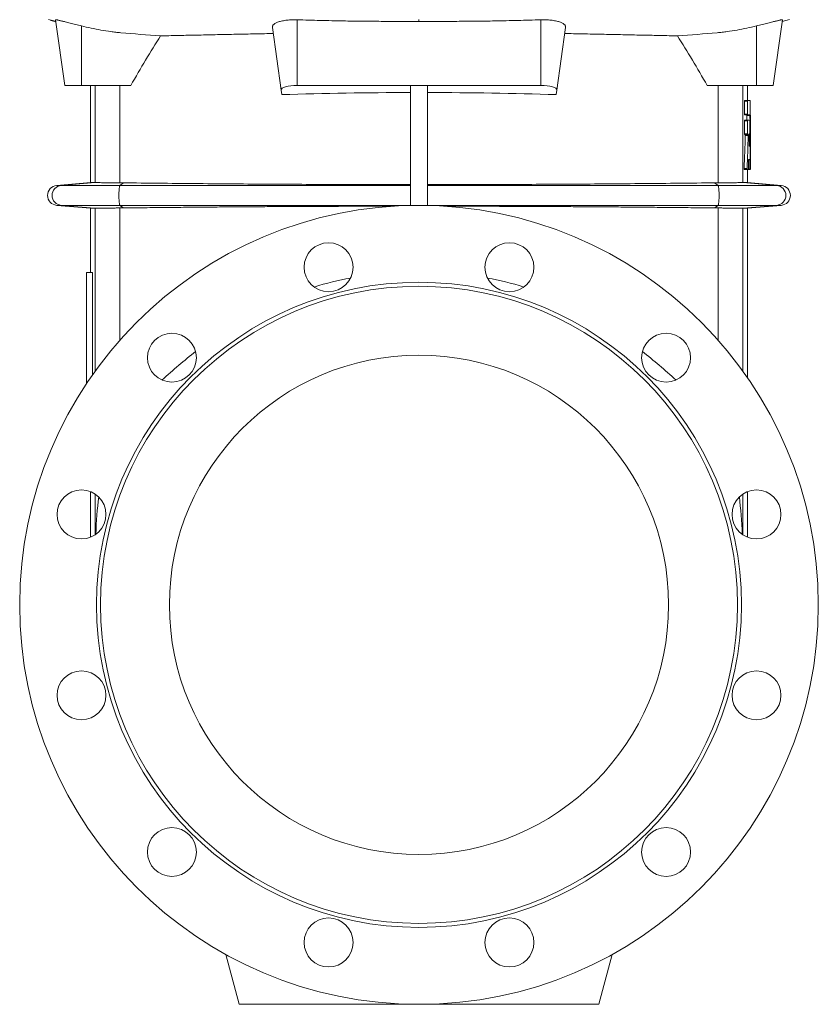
# Model space of a CAD drawing. Header units: millimetres. Extents: x -295 to 561, y 22 to 1351.
# Tile 4 of 5: x 161 to 561, y 534 to 1027. Entities that reach past the tile are written whole.
import ezdxf

# ---------------------------------------------------------------- set-up
doc = ezdxf.new("R2010")
doc.units = ezdxf.units.MM

msp = doc.modelspace()

# ---------------------------------------------------------------- linework, layer by layer
at = {"color": 7, "linetype": 'Continuous', "lineweight": 15}
for p, q in [((176.3, 1026.27), (175.1, 1026.6)), ((178.65, 1026.5), (183.27, 993.6)), ((360.68, 1026.6), (360.68, 1025.72)), ((538.09, 993.6), (542.72, 1026.5)), ((545.06, 1026.27), (546.26, 1026.6)), ((291.63, 991.36), (287.24, 1022.66)), ((429.73, 991.36), (434.13, 1022.66)), ((183.27, 993.6), (191.63, 993.6)), ((191.63, 993.6), (216.33, 993.6)), ((196.18, 993.6), (196.18, 945.06)), ((291.96, 989.05), (291.63, 991.36)), ((421.68, 993.6), (299.68, 993.6)), ((356.43, 993.59), (364.93, 993.59)), ((356.43, 993.59), (356.43, 933.6)), ((364.93, 993.59), (364.93, 933.6)), ((429.41, 989.05), (429.73, 991.36)), ((529.73, 993.6), (505.03, 993.6)), ((525.18, 986.1), (525.18, 993.6)), ((538.09, 993.6), (529.73, 993.6)), ((525.23, 986.1), (523.74, 986.1)), ((525.23, 986.1), (526.56, 986.1)), ((523.71, 979.26), (523.71, 985.74)), ((525.2, 985.74), (523.71, 985.74)), ((525.2, 979.26), (525.2, 985.74)), ((525.2, 979.26), (523.71, 979.26)), ((525.23, 978.9), (523.74, 978.9)), ((525.23, 976.24), (523.74, 976.24)), ((524.96, 976.24), (524.93, 978.67)), ((526.43, 978.67), (524.93, 978.67)), ((525.23, 978.9), (526.42, 978.9)), ((525.23, 976.24), (526.35, 976.24)), ((523.71, 969.4), (523.71, 975.88)), ((525.2, 975.88), (523.71, 975.88)), ((525.2, 969.4), (525.2, 975.88)), ((525.2, 969.4), (523.71, 969.4)), ((525.23, 969.04), (523.74, 969.04)), ((525.59, 968.54), (524.09, 968.54)), ((525.23, 969.04), (525.57, 969.04)), ((526.25, 963.73), (525.97, 963.73)), ((525.99, 963.24), (526.23, 963.24)), ((526.68, 951.54), (526.68, 962.95)), ((525.8, 956.58), (526.36, 956.58)), ((525.04, 952.03), (523.54, 952.03)), ((525.07, 951.54), (523.57, 951.54)), ((525.02, 951.54), (524.96, 951.54)), ((525.07, 951.54), (525.63, 951.54)), ((525.18, 945.06), (525.18, 951.54)), ((526.44, 951.76), (525.65, 951.76)), ((526.45, 951.54), (525.67, 951.54)), ((526.37, 956.35), (525.78, 956.35)), ((526.45, 951.54), (526.63, 951.54)), ((526.67, 951.54), (526.68, 951.54)), ((196.18, 945.06), (179.25, 943.58)), ((196.18, 945.06), (198.33, 945.06)), ((525.18, 945.06), (523.03, 945.06)), ((542.12, 943.58), (525.18, 945.06)), ((179.25, 933.62), (196.18, 932.13)), ((196.18, 932.13), (196.18, 900.06)), ((198.33, 932.13), (196.18, 932.13)), ((356.43, 933.6), (356.43, 933.55)), ((356.43, 933.6), (360.68, 933.6)), ((364.93, 933.6), (360.68, 933.6)), ((364.93, 933.6), (364.93, 933.55)), ((523.03, 932.13), (525.18, 932.13)), ((525.18, 932.13), (542.12, 933.62)), ((525.18, 847.35), (525.18, 932.13)), ((194.18, 844.4), (194.18, 900.06)), ((197.16, 900.06), (194.18, 900.06)), ((197.16, 848.74), (197.16, 900.06)), ((196.18, 790.27), (196.18, 767.51)), ((525.18, 767.51), (525.18, 790.27)), ((270.68, 533.6), (264.01, 558.51)), ((450.68, 533.6), (457.36, 558.51)), ((360.68, 533.6), (270.68, 533.6)), ((360.68, 533.6), (450.68, 533.6))]:
    msp.add_line(p, q, dxfattribs=at)
at = {"color": 8, "linetype": 'Continuous', "lineweight": 0}
for p, q in [((299.68, 993.6), (299.68, 1026.51)), ((421.68, 993.6), (421.68, 1026.51)), ((191.63, 993.6), (191.63, 1023.48)), ((529.73, 993.6), (529.73, 1023.48)), ((198.54, 945.05), (198.54, 993.6)), ((210.82, 944.9), (210.82, 993.6)), ((510.54, 944.9), (510.54, 993.6)), ((522.83, 945.05), (522.83, 993.6)), ((179.25, 943.58), (181.48, 943.58)), ((181.48, 943.58), (198.33, 945.06)), ((181.48, 943.58), (210.91, 943.58)), ((210.91, 943.58), (212.63, 944.89)), ((210.91, 943.58), (356.43, 943.58)), ((510.46, 943.58), (364.93, 943.58)), ((510.46, 943.58), (508.74, 944.89)), ((539.88, 943.58), (510.46, 943.58)), ((539.88, 943.58), (523.03, 945.06)), ((542.12, 943.58), (539.88, 943.58)), ((179.25, 933.62), (181.48, 933.62)), ((181.48, 933.62), (210.91, 933.62)), ((198.33, 932.13), (181.48, 933.62)), ((198.54, 850.68), (198.54, 932.14)), ((210.82, 866.04), (210.82, 932.29)), ((210.91, 933.62), (356.43, 933.62)), ((212.63, 932.3), (210.91, 933.62)), ((510.46, 933.62), (364.93, 933.62)), ((508.74, 932.3), (510.46, 933.62)), ((539.88, 933.62), (510.46, 933.62)), ((510.54, 866.04), (510.54, 932.29)), ((522.83, 850.68), (522.83, 932.14)), ((523.03, 932.13), (539.88, 933.62)), ((542.12, 933.62), (539.88, 933.62)), ((198.54, 768.76), (198.54, 789.02)), ((522.83, 768.76), (522.83, 789.02))]:
    msp.add_line(p, q, dxfattribs=at)
at = {"color": 8, "linetype": 'Continuous', "lineweight": 0, "flags": 128}
for points in [[(210.91, 933.62), (210.85, 933.68), (210.8, 933.79), (210.75, 933.94), (210.7, 934.14), (210.65, 934.38), (210.61, 934.65), (210.56, 934.96), (210.53, 935.31), (210.49, 935.68), (210.46, 936.08), (210.44, 936.51), (210.42, 936.95), (210.4, 937.41), (210.39, 937.88), (210.38, 938.36), (210.38, 938.84), (210.39, 939.31), (210.4, 939.78), (210.42, 940.24), (210.44, 940.68), (210.46, 941.11), (210.49, 941.51), (210.53, 941.88), (210.56, 942.23), (210.61, 942.54), (210.65, 942.82), (210.7, 943.05), (210.75, 943.25), (210.8, 943.4), (210.85, 943.51), (210.91, 943.58)], [(510.46, 933.62), (510.51, 933.68), (510.56, 933.79), (510.62, 933.94), (510.67, 934.14), (510.71, 934.38), (510.76, 934.65), (510.8, 934.96), (510.84, 935.31), (510.87, 935.68), (510.9, 936.08), (510.93, 936.51), (510.95, 936.95), (510.96, 937.41), (510.97, 937.88), (510.98, 938.36), (510.98, 938.84), (510.97, 939.31), (510.96, 939.78), (510.95, 940.24), (510.93, 940.68), (510.9, 941.11), (510.87, 941.51), (510.84, 941.88), (510.8, 942.23), (510.76, 942.54), (510.71, 942.82), (510.67, 943.05), (510.62, 943.25), (510.56, 943.4), (510.51, 943.51), (510.46, 943.58)]]:
    msp.add_lwpolyline(points, dxfattribs=at)
at = {"color": 7, "linetype": 'Continuous', "lineweight": 15}
for centre, radius in [((360.68, 733.6), 200), ((315.39, 902.63), 12.25), ((405.98, 902.63), 12.25), ((360.68, 733.6), 161.5), ((360.68, 733.6), 159.5), ((236.94, 857.34), 12.25), ((484.43, 857.34), 12.25), ((360.68, 733.6), 125), ((191.64, 778.89), 12.25), ((529.72, 778.89), 12.25), ((191.64, 688.3), 12.25), ((529.72, 688.3), 12.25), ((236.94, 609.85), 12.25), ((484.43, 609.85), 12.25), ((315.39, 564.56), 12.25), ((405.98, 564.56), 12.25)]:
    msp.add_circle(centre, radius, dxfattribs=at)
for centre, start, end in [((179.68, 938.6), 95, 265), ((541.68, 938.6), 275, 85)]:
    msp.add_arc(centre, 5, start, end, dxfattribs=at)
at = {"color": 8, "linetype": 'Continuous', "lineweight": 0}
for centre, start, end in [((181.94, 938.6), 95.2403, 264.7597), ((539.42, 938.6), 275.2403, 84.7597)]:
    msp.add_arc(centre, 5, start, end, dxfattribs=at)
at = {"color": 7, "linetype": 'Continuous', "lineweight": 15}
for centre, major_axis, ratio, start_param, end_param in [((360.68, -3146.57), (0, 4265.66), 0.140541, 0.217634, 0.243172), ((360.68, -3146.57), (0, 4265.66), 0.140541, 6.040013, 6.065552), ((299.68, 991.44), (8.05, 0), 0.268139, 1.570796, 3.179259), ((421.68, 991.44), (8.05, 0), 0.268139, 6.245519, 7.853982), ((360.68, 829.47), (599.5, 0), 0.267949, 1.577886, 1.685683), ((360.68, 829.47), (599.5, 0), 0.267949, 1.455909, 1.563707), ((360.68, -1805.3), (-11.27, 2704.6), 0.22162, 0.038469, 0.068858), ((360.68, -1805.3), (11.27, 2704.6), 0.22162, 6.214328, 6.244716), ((360.68, -1805.3), (-11.27, 2704.6), 0.22162, 0.168918, 0.197637), ((360.68, -1805.3), (11.27, 2704.6), 0.22162, 6.085548, 6.114267), ((214.95, 752.7), (-0.31, 74.44), 0.22162, 1.081609, 1.350074), ((506.42, 752.7), (0.31, 74.44), 0.22162, 4.933111, 5.201576)]:
    msp.add_ellipse(centre, major_axis=major_axis, ratio=ratio, start_param=start_param, end_param=end_param, dxfattribs=at)
for points, knots in [([(176.3, 1026.27), (176.42, 1026.24), (176.63, 1026.19), (176.98, 1026.09), (177.34, 1026), (177.71, 1025.9), (178.08, 1025.8), (178.42, 1025.71), (178.67, 1025.65), (178.77, 1025.62)], [0, 0, 0, 0, 0.199154, 0.380096, 0.543019, 0.688163, 0.815847, 0.926506, 1, 1, 1, 1]), ([(191.63, 1023.48), (191.15, 1023.59), (190.18, 1023.83), (188.73, 1024.17), (187.32, 1024.51), (185.96, 1024.85), (184.67, 1025.18), (183.56, 1025.47), (182.63, 1025.7), (181.86, 1025.89), (181.15, 1026.06), (180.47, 1026.22), (179.84, 1026.36), (179.31, 1026.47), (178.92, 1026.53), (178.71, 1026.54), (178.62, 1026.53), (178.65, 1026.5), (178.65, 1026.5)], [0, 0, 0, 0, 0.072986, 0.146207, 0.219198, 0.292185, 0.365398, 0.438364, 0.492697, 0.547244, 0.601783, 0.656103, 0.724915, 0.79396, 0.862764, 0.929012, 0.995477, 1, 1, 1, 1]), ([(299.68, 1026.51), (299.24, 1026.52), (298.35, 1026.54), (297.03, 1026.52), (295.74, 1026.45), (294.5, 1026.33), (293.32, 1026.17), (292.22, 1025.97), (291.2, 1025.72), (290.27, 1025.44), (289.45, 1025.12), (288.74, 1024.77), (288.15, 1024.39), (287.69, 1023.98), (287.39, 1023.55), (287.22, 1023.11), (287.23, 1022.81), (287.24, 1022.66)], [0, 0, 0, 0, 0.064665, 0.129537, 0.194203, 0.258832, 0.323667, 0.388306, 0.453824, 0.519541, 0.585074, 0.65347, 0.722068, 0.790478, 0.860251, 0.930221, 1, 1, 1, 1]), ([(360.68, 1025.72), (357.52, 1025.71), (351.19, 1025.7), (341.7, 1025.73), (332.2, 1025.81), (322.03, 1025.95), (311.19, 1026.17), (303.52, 1026.4), (299.68, 1026.51)], [0, 0, 0, 0, 0.155605, 0.311211, 0.466831, 0.622451, 0.81122, 1, 1, 1, 1]), ([(360.68, 1025.72), (363.85, 1025.71), (370.18, 1025.7), (379.67, 1025.73), (389.16, 1025.81), (399.33, 1025.95), (410.17, 1026.17), (417.84, 1026.4), (421.68, 1026.51)], [0, 0, 0, 0, 0.155605, 0.311211, 0.466831, 0.622451, 0.81122, 1, 1, 1, 1]), ([(421.68, 1026.51), (422.13, 1026.52), (423.02, 1026.54), (424.34, 1026.52), (425.62, 1026.45), (426.86, 1026.33), (428.04, 1026.17), (429.15, 1025.97), (430.17, 1025.72), (431.09, 1025.44), (431.92, 1025.12), (432.63, 1024.77), (433.22, 1024.39), (433.67, 1023.98), (433.98, 1023.55), (434.15, 1023.11), (434.13, 1022.81), (434.13, 1022.66)], [0, 0, 0, 0, 0.064665, 0.129537, 0.194203, 0.258832, 0.323667, 0.388306, 0.453824, 0.519541, 0.585074, 0.65347, 0.722068, 0.790478, 0.860251, 0.930221, 1, 1, 1, 1]), ([(529.73, 1023.48), (530.22, 1023.59), (531.19, 1023.83), (532.63, 1024.17), (534.05, 1024.51), (535.41, 1024.85), (536.7, 1025.18), (537.8, 1025.47), (538.73, 1025.7), (539.51, 1025.89), (540.21, 1026.06), (540.89, 1026.22), (541.52, 1026.36), (542.06, 1026.47), (542.44, 1026.53), (542.66, 1026.54), (542.74, 1026.53), (542.72, 1026.5), (542.71, 1026.5)], [0, 0, 0, 0, 0.072986, 0.146207, 0.219198, 0.292185, 0.365398, 0.438364, 0.492697, 0.547244, 0.601783, 0.656103, 0.724915, 0.79396, 0.862764, 0.929012, 0.995477, 1, 1, 1, 1]), ([(542.59, 1025.61), (542.6, 1025.62), (543, 1025.72), (543.82, 1025.94), (544.64, 1026.16), (545.06, 1026.27)], [0, 0, 0, 0, 0.008294, 0.494363, 1, 1, 1, 1]), ([(231.24, 1018.47), (224.58, 1018.93), (217.93, 1019.46), (210.46, 1020.14), (209.63, 1020.21), (207.97, 1020.39), (207.15, 1020.49), (204.68, 1020.82), (203.03, 1021.09), (199.76, 1021.68), (198.13, 1022), (194.87, 1022.7), (193.25, 1023.08), (191.63, 1023.48)], [0, 0, 0, 0, 0.5, 0.5, 0.5625, 0.5625, 0.625, 0.625, 0.75, 0.75, 0.875, 0.875, 1, 1, 1, 1]), ([(490.13, 1018.47), (496.78, 1018.93), (503.43, 1019.46), (510.9, 1020.14), (511.73, 1020.21), (513.39, 1020.39), (514.22, 1020.49), (516.69, 1020.82), (518.33, 1021.09), (521.6, 1021.68), (523.23, 1022), (526.49, 1022.7), (528.11, 1023.08), (529.73, 1023.48)], [0, 0, 0, 0, 0.5, 0.5, 0.5625, 0.5625, 0.625, 0.625, 0.75, 0.75, 0.875, 0.875, 1, 1, 1, 1]), ([(231.24, 1018.47), (234.04, 1018.53), (239.66, 1018.65), (248.4, 1018.83), (257.45, 1019.02), (266.81, 1019.22), (276.21, 1019.41), (283.16, 1019.55), (286.98, 1019.63), (287.66, 1019.65)], [0, 0, 0, 0, 0.150438, 0.300908, 0.466672, 0.632437, 0.798368, 0.964299, 1, 1, 1, 1]), ([(490.13, 1018.47), (487.32, 1018.53), (481.71, 1018.65), (472.97, 1018.83), (463.92, 1019.02), (454.55, 1019.22), (445.16, 1019.41), (438.2, 1019.55), (434.38, 1019.63), (433.71, 1019.65)], [0, 0, 0, 0, 0.150438, 0.300908, 0.466672, 0.632437, 0.798368, 0.964299, 1, 1, 1, 1]), ([(523.74, 986.1), (523.74, 986.1), (523.74, 986.09), (523.73, 986.08), (523.73, 986.06), (523.72, 986), (523.71, 985.9), (523.71, 985.81), (523.71, 985.76), (523.71, 985.74)], [0, 0, 0, 0, 0.086148, 0.169276, 0.250715, 0.500097, 0.749478, 0.872371, 1, 1, 1, 1]), ([(525.2, 985.74), (525.2, 985.78), (525.21, 985.83), (525.21, 985.9), (525.21, 985.92), (525.21, 985.96), (525.21, 985.97), (525.21, 986.01), (525.22, 986.02), (525.22, 986.05), (525.22, 986.06), (525.23, 986.09), (525.23, 986.1), (525.23, 986.1)], [0, 0, 0, 0, 0.25, 0.25, 0.375, 0.375, 0.5, 0.5, 0.625, 0.625, 0.75, 0.75, 1, 1, 1, 1]), ([(526.56, 986.1), (526.56, 986.1), (526.56, 986.08), (526.57, 986), (526.57, 985.94), (526.57, 985.87)], [0, 0, 0, 0, 0.5, 0.5, 1, 1, 1, 1]), ([(523.71, 979.26), (523.71, 979.24), (523.71, 979.21), (523.71, 979.16), (523.71, 979.09), (523.72, 978.99), (523.73, 978.93), (523.73, 978.9), (523.74, 978.9), (523.74, 978.9)], [0, 0, 0, 0, 0.086151, 0.16928, 0.250722, 0.50011, 0.749499, 0.871646, 1, 1, 1, 1]), ([(523.74, 976.24), (523.74, 976.24), (523.74, 976.24), (523.73, 976.23), (523.73, 976.2), (523.72, 976.14), (523.71, 976.04), (523.71, 975.95), (523.71, 975.9), (523.71, 975.88)], [0, 0, 0, 0, 0.086148, 0.169276, 0.250715, 0.500097, 0.749478, 0.872371, 1, 1, 1, 1]), ([(524.92, 978.9), (524.92, 978.9), (524.92, 978.89), (524.92, 978.88), (524.92, 978.86), (524.92, 978.83), (524.93, 978.77), (524.93, 978.71), (524.93, 978.67)], [0, 0, 0, 0, 0.128507, 0.253018, 0.376171, 0.500693, 0.746943, 1, 1, 1, 1]), ([(525.23, 978.9), (525.23, 978.9), (525.23, 978.91), (525.22, 978.93), (525.22, 978.94), (525.22, 978.97), (525.21, 978.99), (525.21, 979.02), (525.21, 979.04), (525.21, 979.07), (525.21, 979.1), (525.21, 979.16), (525.2, 979.21), (525.2, 979.26)], [0, 0, 0, 0, 0.25, 0.25, 0.375, 0.375, 0.5, 0.5, 0.625, 0.625, 0.75, 0.75, 1, 1, 1, 1]), ([(525.2, 975.88), (525.2, 975.93), (525.21, 975.97), (525.21, 976.04), (525.21, 976.06), (525.21, 976.1), (525.21, 976.12), (525.21, 976.15), (525.22, 976.17), (525.22, 976.19), (525.22, 976.2), (525.23, 976.23), (525.23, 976.24), (525.23, 976.24)], [0, 0, 0, 0, 0.25, 0.25, 0.375, 0.375, 0.5, 0.5, 0.625, 0.625, 0.75, 0.75, 1, 1, 1, 1]), ([(526.35, 976.24), (526.35, 976.24), (526.35, 976.22), (526.36, 976.14), (526.36, 976.09), (526.36, 976.02)], [0, 0, 0, 0, 0.5, 0.5, 1, 1, 1, 1]), ([(526.43, 978.67), (526.43, 978.74), (526.42, 978.8), (526.42, 978.88), (526.42, 978.9), (526.42, 978.9)], [0, 0, 0, 0, 0.5, 0.5, 1, 1, 1, 1]), ([(523.71, 969.4), (523.71, 969.38), (523.71, 969.35), (523.71, 969.31), (523.71, 969.23), (523.72, 969.14), (523.73, 969.07), (523.73, 969.04), (523.74, 969.04), (523.74, 969.04)], [0, 0, 0, 0, 0.086151, 0.16928, 0.250722, 0.50011, 0.749499, 0.871646, 1, 1, 1, 1]), ([(524.07, 969.04), (524.07, 969.04), (524.07, 969.04), (524.08, 969.02), (524.08, 968.99), (524.09, 968.95), (524.09, 968.88), (524.09, 968.8), (524.1, 968.72), (524.1, 968.63), (524.09, 968.57), (524.09, 968.54)], [0, 0, 0, 0, 0.084583, 0.167262, 0.250259, 0.375214, 0.50023, 0.62518, 0.750204, 0.872194, 1, 1, 1, 1]), ([(525.23, 969.04), (525.23, 969.04), (525.23, 969.05), (525.22, 969.08), (525.22, 969.09), (525.22, 969.11), (525.21, 969.13), (525.21, 969.16), (525.21, 969.18), (525.21, 969.22), (525.21, 969.24), (525.21, 969.3), (525.2, 969.35), (525.2, 969.4)], [0, 0, 0, 0, 0.25, 0.25, 0.375, 0.375, 0.5, 0.5, 0.625, 0.625, 0.75, 0.75, 1, 1, 1, 1]), ([(525.59, 968.54), (525.59, 968.6), (525.59, 968.66), (525.59, 968.74), (525.59, 968.77), (525.59, 968.83), (525.59, 968.85), (525.59, 968.93), (525.58, 968.97), (525.57, 969.02), (525.57, 969.04), (525.57, 969.04)], [0, 0, 0, 0, 0.25, 0.25, 0.375, 0.375, 0.5, 0.5, 0.75, 0.75, 1, 1, 1, 1]), ([(526.13, 969.3), (526.13, 969.32), (526.13, 969.35), (526.13, 969.41), (526.13, 969.47), (526.12, 969.52), (526.12, 969.53), (526.11, 969.52), (526.11, 969.47), (526.1, 969.41), (526.1, 969.35), (526.1, 969.32), (526.1, 969.3)], [0, 0, 0, 0, 0.064879, 0.126369, 0.249841, 0.374868, 0.499956, 0.625057, 0.750071, 0.873884, 0.933349, 1, 1, 1, 1]), ([(525.97, 963.73), (525.97, 963.72), (525.97, 963.69), (525.97, 963.63), (525.97, 963.56), (525.97, 963.47), (525.97, 963.39), (525.98, 963.33), (525.98, 963.28), (525.98, 963.24), (525.99, 963.24), (525.99, 963.24)], [0, 0, 0, 0, 0.065188, 0.127017, 0.249801, 0.374614, 0.499526, 0.624521, 0.74963, 0.873577, 1, 1, 1, 1]), ([(526.23, 963.24), (526.23, 963.24), (526.23, 963.24), (526.24, 963.25), (526.24, 963.28), (526.24, 963.33), (526.24, 963.39), (526.25, 963.47), (526.25, 963.56), (526.25, 963.65), (526.25, 963.71), (526.25, 963.73)], [0, 0, 0, 0, 0.084761, 0.167598, 0.250724, 0.375796, 0.50082, 0.625679, 0.75054, 0.872351, 1, 1, 1, 1]), ([(526.68, 963.17), (526.68, 963.1), (526.68, 963.05), (526.68, 962.97), (526.68, 962.95), (526.68, 962.95)], [0, 0, 0, 0, 0.25, 0.25, 0.5, 0.5, 0.5, 0.5]), ([(525.8, 956.58), (525.8, 956.58), (525.79, 956.56), (525.78, 956.48), (525.78, 956.42), (525.78, 956.35)], [0, 0, 0, 0, 0.5, 0.5, 1, 1, 1, 1]), ([(526.37, 956.35), (526.37, 956.42), (526.37, 956.48), (526.37, 956.56), (526.36, 956.58), (526.36, 956.58)], [0, 0, 0, 0, 0.5, 0.5, 1, 1, 1, 1]), ([(523.54, 952.03), (523.54, 952.02), (523.54, 951.99), (523.54, 951.93), (523.54, 951.86), (523.54, 951.77), (523.55, 951.69), (523.55, 951.63), (523.56, 951.58), (523.57, 951.54), (523.57, 951.54), (523.57, 951.54)], [0, 0, 0, 0, 0.065261, 0.127171, 0.250136, 0.375112, 0.500116, 0.625104, 0.750096, 0.873838, 1, 1, 1, 1]), ([(525.07, 951.54), (525.06, 951.54), (525.06, 951.55), (525.05, 951.59), (525.05, 951.61), (525.04, 951.65), (525.04, 951.67), (525.04, 951.72), (525.04, 951.75), (525.04, 951.8), (525.04, 951.83), (525.04, 951.92), (525.04, 951.98), (525.04, 952.03)], [0, 0, 0, 0, 0.25, 0.25, 0.375, 0.375, 0.5, 0.5, 0.625, 0.625, 0.75, 0.75, 1, 1, 1, 1]), ([(525.65, 951.76), (525.65, 951.69), (525.65, 951.64), (525.64, 951.56), (525.63, 951.54), (525.63, 951.54)], [0, 0, 0, 0, 0.5, 0.5, 1, 1, 1, 1]), ([(526.45, 951.54), (526.45, 951.54), (526.45, 951.56), (526.45, 951.64), (526.44, 951.69), (526.44, 951.76)], [0, 0, 0, 0, 0.5, 0.5, 1, 1, 1, 1]), ([(526.63, 952.03), (526.63, 951.98), (526.63, 951.92), (526.63, 951.83), (526.63, 951.8), (526.63, 951.75), (526.63, 951.72), (526.63, 951.65), (526.63, 951.61), (526.63, 951.55), (526.63, 951.54), (526.63, 951.54)], [0, 0, 0, 0, 0.25, 0.25, 0.375, 0.375, 0.5, 0.5, 0.75, 0.75, 1, 1, 1, 1]), ([(526.67, 951.54), (526.67, 951.54), (526.67, 951.56), (526.67, 951.64), (526.67, 951.69), (526.67, 951.76)], [0, 0, 0, 0, 0.5, 0.5, 1, 1, 1, 1]), ([(198.54, 945.05), (198.63, 945.04), (198.78, 945.03), (199.2, 945.02), (199.47, 945.01), (199.97, 945), (200.15, 944.99), (200.54, 944.99), (200.75, 944.98), (201.41, 944.97), (201.9, 944.96), (202.99, 944.95), (203.59, 944.94), (204.85, 944.93), (205.52, 944.93), (206.58, 944.92), (206.94, 944.92), (207.68, 944.91), (208.06, 944.91), (209.22, 944.91), (210.01, 944.9), (210.82, 944.9)], [0, 0, 0, 0, 0.125, 0.125, 0.25, 0.25, 0.3125, 0.3125, 0.375, 0.375, 0.5, 0.5, 0.625, 0.625, 0.75, 0.75, 0.8125, 0.8125, 0.875, 0.875, 1, 1, 1, 1]), ([(212.63, 944.89), (224.42, 944.74), (236.26, 944.62), (260.04, 944.4), (283.91, 944.22), (307.97, 944.11), (332.13, 944.04), (344.26, 944.01), (356.43, 944.01)], [0, 0, 0, 0, 0.25, 0.25, 0.5, 0.75, 0.75, 1, 1, 1, 1]), ([(508.74, 944.89), (496.94, 944.74), (485.1, 944.62), (461.32, 944.4), (437.45, 944.22), (413.39, 944.11), (389.23, 944.04), (377.11, 944.01), (364.93, 944.01)], [0, 0, 0, 0, 0.25, 0.25, 0.5, 0.75, 0.75, 1, 1, 1, 1]), ([(522.83, 945.05), (522.74, 945.04), (522.58, 945.03), (522.16, 945.02), (521.89, 945.01), (521.39, 945), (521.21, 944.99), (520.82, 944.99), (520.61, 944.98), (519.95, 944.97), (519.46, 944.96), (518.37, 944.95), (517.77, 944.94), (516.51, 944.93), (515.84, 944.93), (514.79, 944.92), (514.42, 944.92), (513.68, 944.91), (513.3, 944.91), (512.15, 944.91), (511.36, 944.9), (510.54, 944.9)], [0, 0, 0, 0, 0.125, 0.125, 0.25, 0.25, 0.3125, 0.3125, 0.375, 0.375, 0.5, 0.5, 0.625, 0.625, 0.75, 0.75, 0.8125, 0.8125, 0.875, 0.875, 1, 1, 1, 1]), ([(210.82, 932.29), (210.01, 932.29), (209.22, 932.29), (208.07, 932.28), (207.7, 932.28), (206.96, 932.27), (206.59, 932.27), (205.52, 932.26), (204.85, 932.26), (203.6, 932.25), (203.01, 932.24), (202.19, 932.23), (201.92, 932.23), (201.43, 932.22), (201.19, 932.22), (200.53, 932.21), (200.15, 932.2), (199.65, 932.19), (199.49, 932.18), (199.22, 932.18), (199.1, 932.17), (198.78, 932.16), (198.63, 932.15), (198.54, 932.14)], [0, 0, 0, 0, 0.125, 0.125, 0.1875, 0.1875, 0.25, 0.25, 0.375, 0.375, 0.5, 0.5, 0.5625, 0.5625, 0.625, 0.625, 0.75, 0.75, 0.8125, 0.8125, 0.875, 0.875, 1, 1, 1, 1]), ([(348.08, 933.18), (347.66, 933.18), (344.04, 933.17), (337.23, 933.16), (327.63, 933.14), (318.04, 933.11), (308.47, 933.08), (298.91, 933.03), (289.36, 932.98), (279.83, 932.93), (270.32, 932.86), (260.75, 932.79), (251.13, 932.71), (241.45, 932.62), (231.81, 932.52), (222.19, 932.42), (215.82, 932.34), (212.63, 932.3)], [0, 0, 0, 0, 0.009123, 0.079242, 0.149366, 0.219485, 0.289591, 0.359697, 0.429817, 0.49994, 0.57006, 0.640166, 0.712123, 0.784095, 0.856071, 0.928043, 1, 1, 1, 1]), ([(373.31, 933.18), (373.72, 933.18), (377.33, 933.17), (384.14, 933.16), (393.73, 933.14), (403.32, 933.11), (412.9, 933.08), (422.46, 933.03), (432.01, 932.98), (441.53, 932.93), (451.04, 932.86), (460.61, 932.79), (470.23, 932.71), (479.91, 932.62), (489.56, 932.52), (499.17, 932.42), (505.55, 932.34), (508.74, 932.3)], [0, 0, 0, 0, 0.008978, 0.079108, 0.149242, 0.219372, 0.289488, 0.359604, 0.429733, 0.499868, 0.569997, 0.640113, 0.712081, 0.784063, 0.85605, 0.928032, 1, 1, 1, 1]), ([(510.54, 932.29), (511.36, 932.29), (512.14, 932.29), (513.29, 932.28), (513.67, 932.28), (514.41, 932.27), (514.77, 932.27), (515.84, 932.26), (516.51, 932.26), (517.77, 932.25), (518.36, 932.24), (519.18, 932.23), (519.44, 932.23), (519.94, 932.22), (520.17, 932.22), (520.83, 932.21), (521.22, 932.2), (521.72, 932.19), (521.87, 932.18), (522.14, 932.18), (522.27, 932.17), (522.58, 932.16), (522.74, 932.15), (522.83, 932.14)], [0, 0, 0, 0, 0.125, 0.125, 0.1875, 0.1875, 0.25, 0.25, 0.375, 0.375, 0.5, 0.5, 0.5625, 0.5625, 0.625, 0.625, 0.75, 0.75, 0.8125, 0.8125, 0.875, 0.875, 1, 1, 1, 1])]:
    msp.add_open_spline(points, degree=3, knots=knots, dxfattribs=at)
for points in [[(526.57, 985.87), (526.64, 978.31), (526.68, 970.74), (526.68, 963.17)], [(526.67, 951.76), (526.64, 960.73), (526.56, 969.7), (526.43, 978.67)], [(526.36, 976.02), (526.49, 968.02), (526.58, 960.03), (526.63, 952.03)], [(524.09, 968.54), (523.93, 963.04), (523.75, 957.54), (523.54, 952.03)], [(525.04, 952.03), (525.24, 957.54), (525.42, 963.04), (525.59, 968.54)], [(526.1, 969.3), (526.06, 967.45), (526.02, 965.59), (525.97, 963.73)], [(526.25, 963.73), (526.21, 965.59), (526.17, 967.45), (526.13, 969.3)], [(526.68, 963.01), (526.68, 963.05), (526.68, 963.1), (526.68, 963.17)], [(525.78, 956.35), (525.74, 954.82), (525.7, 953.29), (525.65, 951.76)], [(526.44, 951.76), (526.42, 953.29), (526.4, 954.82), (526.37, 956.35)], [(198.33, 945.06), (198.4, 945.06), (198.47, 945.06), (198.54, 945.05)], [(210.82, 944.9), (211.42, 944.9), (212.03, 944.89), (212.63, 944.89)], [(510.54, 944.9), (509.94, 944.9), (509.34, 944.89), (508.74, 944.89)], [(523.03, 945.06), (522.96, 945.06), (522.9, 945.06), (522.83, 945.05)], [(198.54, 932.14), (198.47, 932.14), (198.4, 932.13), (198.33, 932.13)], [(212.63, 932.3), (212.03, 932.3), (211.42, 932.29), (210.82, 932.29)], [(508.74, 932.3), (509.34, 932.3), (509.94, 932.29), (510.54, 932.29)], [(522.83, 932.14), (522.9, 932.14), (522.96, 932.13), (523.03, 932.13)]]:
    msp.add_open_spline(points, degree=3, dxfattribs=at)

doc.saveas('drawing.dxf')
